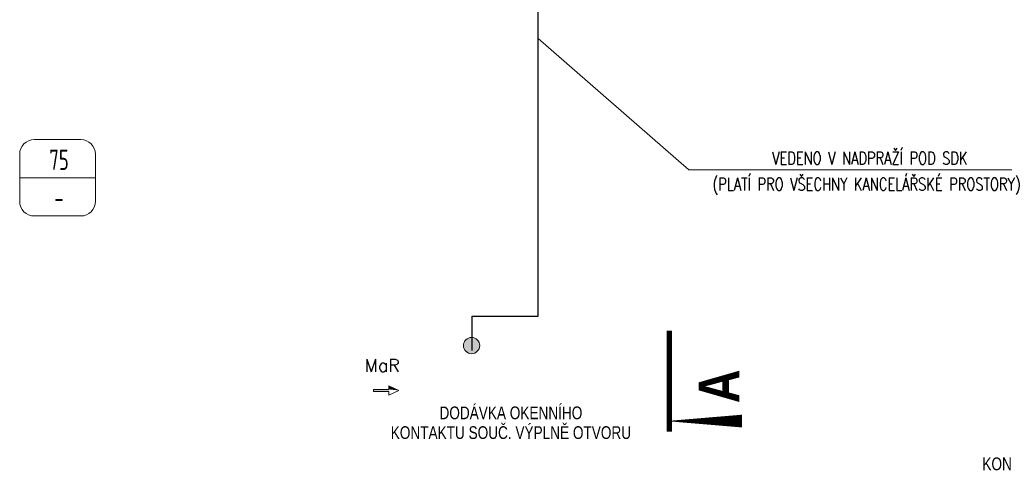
# Model space of a CAD drawing. Header units: millimetres. Extents: x -367720 to -162733, y 309172 to 337444.
# Tile 41 of 256: x -358080 to -348400, y 309172 to 313615. Entities that reach past the tile are written whole.
import ezdxf
from ezdxf.enums import TextEntityAlignment as Align

# ---------------------------------------------------------------- set-up
doc = ezdxf.new("R2010")
doc.units = ezdxf.units.MM
doc.header["$LTSCALE"] = 10
doc.header["$MEASUREMENT"] = 0
doc.layers.get('0').update_dxf_attribs({"color": 255, "lineweight": 13})
for name, color, linetype, lineweight in [('VZ1', 6, 'Continuous', 18), ('vzt-množství vzduchu', 30, 'Continuous', 20), ('vzt-popis', 81, 'Continuous', 20), ('vzt-profese', 241, 'Continuous', 15), ('vzt-průtoky', 30, 'Continuous', 15), ('vzt-přívod', 2, 'Continuous', 40), ('vzt-řez', 3, 'Continuous', 50)]:
    doc.layers.add(name, color=color, linetype=linetype, lineweight=lineweight)
doc.layers.add('ÚT_CHL-ovladač', color=4, linetype='Continuous')
doc.styles.add('ISO8', font='ISO8.shx')
doc.styles.add('PITSIMP8', font='pitsimp8')
doc.styles.add('ROMANS', font='ROMANS.shx', dxfattribs={"height": 80})
doc.styles.add('Romans c', font='romans.shx')

# ---------------------------------------------------------------- blocks, each defined once
blk = doc.blocks.new('SDFSDF')
at = {"layer": 'vzt-průtoky', "linetype": 'Continuous'}
for p, q in [((-237.5, 390.625), (237.5, 390.625)), ((-387.5, -240.625), (-387.5, 240.625)), ((387.5, 240.625), (387.5, -240.625)), ((387.5, 0), (-387.5, 0)), ((237.5, -390.625), (-237.5, -390.625))]:
    blk.add_line(p, q, dxfattribs=at)
for centre, start, end in [((-237.5, 240.625), 90, 180), ((237.5, 240.625), 0, 90), ((-237.5, -240.625), 180, 270), ((237.5, -240.625), 270, 0)]:
    blk.add_arc(centre, 150, start, end, dxfattribs=at)
blk = doc.blocks.new('2dluk097')
at = {"color": 0, "linetype": 'ByBlock'}
for p, q in [((-0.052, 0.5), (-0.052, -0.1)), ((-0.052, 0.5), (0.052, 0.5)), ((0.052, 0.5), (0.052, -0.1))]:
    blk.add_line(p, q, dxfattribs=at)
for p, q in [((-0.052, -0.1), (-0.231, -0.1)), ((0, -0.5), (-0.231, -0.1)), ((0, -0.5), (0.231, -0.1)), ((0.052, -0.1), (0.231, -0.1))]:
    blk.add_line(p, q)
for points in [[(-0.052, 0.5), (0.052, 0.5), (-0.052, -0.1), (0.052, -0.1)], [(-0.231, -0.1), (0, -0.5), (0.052, -0.1), (-0.052, -0.1)], [(-0.052, -0.1), (0.231, -0.1), (0, -0.5), (-0.052, -0.1)]]:
    blk.add_solid(points)
at = {"linetype": 'ByBlock', "style": 'PITSIMP8', "flags": 9}
for tag, p in [('VOLUMENSTROM', (-0.058, 0.041)), ('RAUM/GRUPPE', (-0.058, 0.161)), ('DRUCK/-STUFE', (-0.058, 0.021)), ('BEZEICHNUNG', (-0.058, 0.181)), ('POS.NR.G-LV', (-0.058, 0.141)), ('ANSCHLUSS', (-0.058, 0.001)), ('KENNUNG', (-0.058, 0.081)), ('LEISTUNG', (-0.058, 0.061)), ('FABRIKAT', (-0.058, 0.121)), ('TYP', (-0.058, 0.101)), ('SPANNUNG/FREQUENZ', (-0.058, -0.119)), ('TEMPERATUR', (-0.058, -0.059)), ('SCHUTZART', (-0.058, -0.099)), ('DREHZAHL', (-0.058, -0.079)), ('GROESSE', (-0.058, -0.019)), ('GEWICHT', (-0.058, -0.139)), ('FREI', (-0.058, -0.159)), ('FREI', (-0.058, -0.179)), ('FREI', (-0.058, -0.199)), ('DN', (-0.058, -0.039))]:
    blk.add_attdef(tag, text='', height=0.01, dxfattribs=at).set_placement(p, align=Align.MIDDLE)
blk = doc.blocks.new('A$C44164CF6')
at = {"layer": 'vzt-profese'}
h = blk.add_hatch(color=256, dxfattribs=at)
edge = h.paths.add_edge_path()
edge.add_arc((1145.1, -8503.8), 80, 0, 360)
at = {"layer": 'vzt-popis'}
for p, q in [((3282, -6779.7), (1799.6, -5487.8)), ((6718, -6779.7), (3282, -6779.7))]:
    blk.add_line(p, q, dxfattribs=at)
at = {"layer": 'vzt-profese'}
blk.add_circle((1145.1, -8503.8), 80, dxfattribs=at)
at = {"layer": 'ÚT_CHL-ovladač'}
for p, q in [((1799.6, -7775.3), (1799.6, -3069.1)), ((1799.1, -8215.3), (1799.1, -7775.3)), ((1799.1, -7775.3), (1799.6, -7775.3)), ((1152.4, -8551.6), (1152.4, -8215.3)), ((1152.4, -8215.3), (1799.1, -8215.3))]:
    blk.add_line(p, q, dxfattribs=at)
at = {"layer": 'vzt-množství vzduchu', "linetype": 'Continuous', "xscale": 0.9600000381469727, "yscale": 0.9599998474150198, "zscale": 0.9600000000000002}
blk.add_blockref('SDFSDF', (-2925.4, -6856.8), dxfattribs=at)
at = {"layer": 'vzt-profese', "xscale": -200, "yscale": 250, "zscale": 160, "rotation": 90}
blk.add_blockref('2dluk097', (305.8, -8944.6), dxfattribs=at)
at = {"layer": 'VZ1', "extrusion": (0, -1, -1.22461e-16), "style": 'ROMANS', "width": 0.8, "flags": 1}
for tag, p in [('MATERIAL', (-2269.1, 3112.5, -14812.2)), ('PRIRUBA', (-2269.1, 3112.5, -14812.2)), ('PRUTOK', (-2269.1, 3112.5, -14812.2)), ('PLOCHA', (-2269.1, 3112.5, -14812.2)), ('OBVOD', (-2269.1, 3112.5, -14812.2)), ('NAZEV', (-2269.1, 3112.5, -14812.2)), ('USEK', (-2269.1, 3112.5, -14812.2)), ('KOTA', (-2269.1, 3112.5, -14812.2)), ('TVAR', (-2269.1, 3112.5, -14812.2)), ('NB2', (-2269.1, 3112.5, -14812.2)), ('NB1', (-2269.1, 3112.5, -14812.2)), ('POS', (-2269.1, 3112.5, -14812.2)), ('DB', (-2269.1, 3112.5, -14812.2)), ('DA', (-2269.1, 3112.5, -14812.2)), ('B2', (-2269.1, 3112.5, -14812.2)), ('A2', (-2269.1, 3112.5, -14812.2)), ('B1', (-2269.1, 3112.5, -14812.2)), ('A1', (-2269.1, 3112.5, -14812.2)), ('LT', (-2269.1, 3112.5, -14812.2)), ('MATERIAL', (99885.3, 3112.5, -14812.2)), ('PRIRUBA', (99885.3, 3112.5, -14812.2)), ('PRUTOK', (99885.3, 3112.5, -14812.2)), ('PLOCHA', (99885.3, 3112.5, -14812.2)), ('OBVOD', (99885.3, 3112.5, -14812.2)), ('NAZEV', (99885.3, 3112.5, -14812.2)), ('USEK', (99885.3, 3112.5, -14812.2)), ('KOTA', (99885.3, 3112.5, -14812.2)), ('TVAR', (99885.3, 3112.5, -14812.2)), ('NB2', (99885.3, 3112.5, -14812.2)), ('NB1', (99885.3, 3112.5, -14812.2)), ('POS', (99885.3, 3112.5, -14812.2)), ('DB', (99885.3, 3112.5, -14812.2)), ('DA', (99885.3, 3112.5, -14812.2)), ('B2', (99885.3, 3112.5, -14812.2)), ('B1', (99885.3, 3112.5, -14812.2)), ('LT', (99885.3, 3112.5, -14812.2)), ('A2', (99885.3, 3112.5, -14812.2)), ('A1', (99885.3, 3112.5, -14812.2))]:
    blk.add_attdef(tag, p, '', height=1, rotation=180, dxfattribs=at)
at = {"layer": 'VZ1', "extrusion": (1.22461e-16, 1, 4.44089e-16), "style": 'ROMANS', "width": 0.8, "flags": 1}
for tag, p in [('MATERIAL', (2269.1, 2852.5, 14812.2)), ('PRIRUBA', (2269.1, 2852.5, 14812.2)), ('IZOLACE', (2269.1, 2852.5, 14812.2)), ('PRUTOK', (2269.1, 2852.5, 14812.2)), ('PLOCHA', (2269.1, 2852.5, 14812.2)), ('NASTCE', (2269.1, 2852.5, 14812.2)), ('OBVOD', (2269.1, 2852.5, 14812.2)), ('NAZEV', (2269.1, 2852.5, 14812.2)), ('USEK', (2269.1, 2852.5, 14812.2)), ('KOTA', (2269.1, 2852.5, 14812.2)), ('TVAR', (2269.1, 2852.5, 14812.2)), ('NB2', (2269.1, 2852.5, 14812.2)), ('NB1', (2269.1, 2852.5, 14812.2)), ('POS', (2269.1, 2852.5, 14812.2)), ('VS', (2269.1, 2852.5, 14812.2)), ('B1', (2269.1, 2852.5, 14812.2)), ('A1', (2269.1, 2852.5, 14812.2)), ('LT', (2269.1, 2852.5, 14812.2)), ('MATERIAL', (-99885.3, 2852.5, 14812.2)), ('PRIRUBA', (-99885.3, 2852.5, 14812.2)), ('IZOLACE', (-99885.3, 2852.5, 14812.2)), ('PRUTOK', (-99885.3, 2852.5, 14812.2)), ('PLOCHA', (-99885.3, 2852.5, 14812.2)), ('NASTCE', (-99885.3, 2852.5, 14812.2)), ('OBVOD', (-99885.3, 2852.5, 14812.2)), ('NAZEV', (-99885.3, 2852.5, 14812.2)), ('USEK', (-99885.3, 2852.5, 14812.2)), ('KOTA', (-99885.3, 2852.5, 14812.2)), ('TVAR', (-99885.3, 2852.5, 14812.2)), ('NB2', (-99885.3, 2852.5, 14812.2)), ('NB1', (-99885.3, 2852.5, 14812.2)), ('POS', (-99885.3, 2852.5, 14812.2)), ('B1', (-99885.3, 2852.5, 14812.2)), ('VS', (-99885.3, 2852.5, 14812.2)), ('LT', (-99885.3, 2852.5, 14812.2)), ('A1', (-99885.3, 2852.5, 14812.2))]:
    blk.add_attdef(tag, p, '', height=1, dxfattribs=at)
at = {"layer": 'vzt-množství vzduchu', "linetype": 'Continuous'}
for s, height, style, width, p in [('75', 200, 'ISO8', 0.75, (-2910.8, -6780.3)), ('-', 200, 'ISO8', 0.75, (-2910.8, -7153.9)), ('DODÁVKA OKENNÍHO', 125, 'PITSIMP8', 0.8, (1532, -9227.4)), ('KONTAKTU SOUČ. VÝPLNĚ OTVORU', 125, 'PITSIMP8', 0.8, (1532, -9421.1)), ('KONTAKTU SOUČ. VÝPLNĚ OTVORU', 125, 'PITSIMP8', 0.8, (7348.6, -9727.7))]:
    blk.add_text(s, height=height, dxfattribs=dict(at, style=style, width=width)).set_placement(p, align=Align.CENTER)
at = {"layer": 'vzt-popis', "style": 'Romans c', "width": 0.75}
for s, p in [('VEDENO V NADPRAŽÍ POD SDK', (5061, -6726.6)), ('(PLATÍ PRO VŠECHNY KANCELÁŘSKÉ PROSTORY) ', (5061, -6982.2))]:
    blk.add_text(s, height=125, dxfattribs=at).set_placement(p, align=Align.CENTER)
at = {"layer": 'vzt-profese', "style": 'ROMANS'}
blk.add_text('MaR', height=125, rotation=0.00003, dxfattribs=at).set_placement((95.2, -8761.7))
blk = doc.blocks.new('A$C44067DDB')
at = {"layer": 'vzt-množství vzduchu', "linetype": 'Continuous', "xscale": 0.9600000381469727, "yscale": 0.9599998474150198, "zscale": 0.9600000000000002}
blk.add_blockref('SDFSDF', (7574.6107, -556.7596), dxfattribs=at)
at = {"layer": 'VZ1', "extrusion": (1.04009e-13, 1, -4.87544e-15), "style": 'ROMANS', "width": 0.8, "flags": 1}
for tag in ['KOTA', 'USEK', 'TVAR', 'POS', 'NB2', 'NB1', 'VS', 'LT', 'D']:
    blk.add_attdef(tag, (-111318.983, 5039.0799, 11669.1415), '', height=1, dxfattribs=at)
at = {"layer": 'VZ1', "extrusion": (1, -3.06152e-16, 0), "style": 'ROMANS', "width": 0.8, "flags": 1}
for tag in ['NB2', 'NB1', 'PRUTOK', 'USEK', 'KOTA', 'NAZEV', 'PRIRUBA2', 'POS', 'MATERIAL', 'PRUMER', 'PLOCHA', 'LT', 'UHEL', 'R', 'D', 'TVAR']:
    blk.add_attdef(tag, (11669.1415, 5039.0799, 111318.983), '', height=1, rotation=90, dxfattribs=at)
at = {"layer": 'VZ1', "extrusion": (-2.71917e-32, 1, -4.44089e-16), "style": 'ROMANS', "width": 0.8, "flags": 1}
for tag, p in [('MATERIAL', (-177204.9859, 2943.2966, 11491.6104)), ('PRIRUBA', (-177204.9859, 2943.2966, 11491.6104)), ('PRUTOK', (-177204.9859, 2943.2966, 11491.6104)), ('PLOCHA', (-177204.9859, 2943.2966, 11491.6104)), ('OBVOD', (-177204.9859, 2943.2966, 11491.6104)), ('NAZEV', (-177204.9859, 2943.2966, 11491.6104)), ('KOTA', (-177204.9859, 2943.2966, 11491.6104)), ('USEK', (-177204.9859, 2943.2966, 11491.6104)), ('TVAR', (-177204.9859, 2943.2966, 11491.6104)), ('NBN', (-177204.9859, 2943.2966, 11491.6104)), ('POS', (-177204.9859, 2943.2966, 11491.6104)), ('NB3', (-177204.9859, 2943.2966, 11491.6104)), ('VS', (-177204.9859, 2943.2966, 11491.6104)), ('LT', (-177204.9859, 2943.2966, 11491.6104)), ('B', (-177204.9859, 2943.2966, 11491.6104)), ('R', (-177204.9859, 2943.2966, 11491.6104)), ('A', (-177204.9859, 2943.2966, 11491.6104)), ('MATERIAL', (-11332.888, 6131.7212, 9501.275)), ('MATERIAL', (-11332.9671, 2943.2966, 9501.275)), ('PRIRUBA', (-11332.888, 6131.7212, 9501.275)), ('PRIRUBA', (-11332.9671, 2943.2966, 9501.275)), ('PRUTOK', (-11332.888, 6131.7212, 9501.275)), ('PRUTOK', (-11332.9671, 2943.2966, 9501.275)), ('PLOCHA', (-11332.888, 6131.7212, 9501.275)), ('PLOCHA', (-11332.9671, 2943.2966, 9501.275)), ('OBVOD', (-11332.888, 6131.7212, 9501.275)), ('OBVOD', (-11332.9671, 2943.2966, 9501.275)), ('NAZEV', (-11332.888, 6131.7212, 9501.275)), ('NAZEV', (-11332.9671, 2943.2966, 9501.275)), ('KOTA', (-11332.888, 6131.7212, 9501.275)), ('USEK', (-11332.888, 6131.7212, 9501.275)), ('KOTA', (-11332.9671, 2943.2966, 9501.275)), ('USEK', (-11332.9671, 2943.2966, 9501.275)), ('TVAR', (-11332.888, 6131.7212, 9501.275)), ('TVAR', (-11332.9671, 2943.2966, 9501.275)), ('NBN', (-11332.888, 6131.7212, 9501.275)), ('NBN', (-11332.9671, 2943.2966, 9501.275)), ('POS', (-11332.888, 6131.7212, 9501.275)), ('NB3', (-11332.888, 6131.7212, 9501.275)), ('POS', (-11332.9671, 2943.2966, 9501.275)), ('NB3', (-11332.9671, 2943.2966, 9501.275)), ('VS', (-11332.888, 6131.7212, 9501.275)), ('LT', (-11332.888, 6131.7212, 9501.275)), ('VS', (-11332.9671, 2943.2966, 9501.275)), ('LT', (-11332.9671, 2943.2966, 9501.275)), ('B', (-11332.888, 6131.7212, 9501.275)), ('R', (-11332.888, 6131.7212, 9501.275)), ('A', (-11332.888, 6131.7212, 9501.275)), ('B', (-11332.9671, 2943.2966, 9501.275)), ('R', (-11332.9671, 2943.2966, 9501.275)), ('A', (-11332.9671, 2943.2966, 9501.275)), ('MATERIAL', (-109446.9123, 2943.2966, 9501.275)), ('PRIRUBA', (-109446.9123, 2943.2966, 9501.275)), ('PRUTOK', (-109446.9123, 2943.2966, 9501.275)), ('PLOCHA', (-109446.9123, 2943.2966, 9501.275)), ('OBVOD', (-109446.9123, 2943.2966, 9501.275)), ('NAZEV', (-109446.9123, 2943.2966, 9501.275)), ('KOTA', (-109446.9123, 2943.2966, 9501.275)), ('USEK', (-109446.9123, 2943.2966, 9501.275)), ('TVAR', (-109446.9123, 2943.2966, 9501.275)), ('NBN', (-109446.9123, 2943.2966, 9501.275)), ('POS', (-109446.9123, 2943.2966, 9501.275)), ('NB3', (-109446.9123, 2943.2966, 9501.275)), ('VS', (-109446.9123, 2943.2966, 9501.275)), ('LT', (-109446.9123, 2943.2966, 9501.275)), ('B', (-109446.9123, 2943.2966, 9501.275)), ('R', (-109446.9123, 2943.2966, 9501.275)), ('A', (-109446.9123, 2943.2966, 9501.275))]:
    blk.add_attdef(tag, p, '', height=1, dxfattribs=at)
at = {"layer": 'VZ1', "extrusion": (-1, 0, 0), "style": 'ROMANS', "width": 0.8, "flags": 1}
for tag, p in [('NB3', (-11312.8354, 2943.2966, -178642.0188)), ('PRUTOK', (-11312.8354, 2943.2966, -178642.0188)), ('USEK', (-11312.8354, 2943.2966, -178642.0188)), ('VS', (-11312.8354, 2943.2966, -178642.0188)), ('NAZEV', (-11312.8354, 2943.2966, -178642.0188)), ('KOTA', (-11312.8354, 2943.2966, -178642.0188)), ('POS', (-11312.8354, 2943.2966, -178642.0188)), ('MATERIAL', (-11312.8354, 2943.2966, -178642.0188)), ('PRIRUBA', (-11312.8354, 2943.2966, -178642.0188)), ('PLOCHA', (-11312.8354, 2943.2966, -178642.0188)), ('OBVOD', (-11312.8354, 2943.2966, -178642.0188)), ('R', (-11312.8354, 2943.2966, -178642.0188)), ('LT', (-11312.8354, 2943.2966, -178642.0188)), ('B', (-11312.8354, 2943.2966, -178642.0188)), ('A', (-11312.8354, 2943.2966, -178642.0188)), ('TVAR', (-11312.8354, 2943.2966, -178642.0188)), ('NB3', (-9322.5, 6131.7212, -12769.9209)), ('PRUTOK', (-9322.5, 6131.7212, -12769.9209)), ('USEK', (-9322.5, 6131.7212, -12769.9209)), ('VS', (-9322.5, 6131.7212, -12769.9209)), ('NAZEV', (-9322.5, 6131.7212, -12769.9209)), ('KOTA', (-9322.5, 6131.7212, -12769.9209)), ('POS', (-9322.5, 6131.7212, -12769.9209)), ('MATERIAL', (-9322.5, 6131.7212, -12769.9209)), ('PRIRUBA', (-9322.5, 6131.7212, -12769.9209)), ('PLOCHA', (-9322.5, 6131.7212, -12769.9209)), ('OBVOD', (-9322.5, 6131.7212, -12769.9209)), ('R', (-9322.5, 6131.7212, -12769.9209)), ('LT', (-9322.5, 6131.7212, -12769.9209)), ('B', (-9322.5, 6131.7212, -12769.9209)), ('A', (-9322.5, 6131.7212, -12769.9209)), ('TVAR', (-9322.5, 6131.7212, -12769.9209)), ('NB3', (-9322.5, 2943.2966, -12770)), ('PRUTOK', (-9322.5, 2943.2966, -12770)), ('USEK', (-9322.5, 2943.2966, -12770)), ('VS', (-9322.5, 2943.2966, -12770)), ('NAZEV', (-9322.5, 2943.2966, -12770)), ('KOTA', (-9322.5, 2943.2966, -12770)), ('POS', (-9322.5, 2943.2966, -12770)), ('MATERIAL', (-9322.5, 2943.2966, -12770)), ('PRIRUBA', (-9322.5, 2943.2966, -12770)), ('PLOCHA', (-9322.5, 2943.2966, -12770)), ('OBVOD', (-9322.5, 2943.2966, -12770)), ('R', (-9322.5, 2943.2966, -12770)), ('LT', (-9322.5, 2943.2966, -12770)), ('B', (-9322.5, 2943.2966, -12770)), ('A', (-9322.5, 2943.2966, -12770)), ('TVAR', (-9322.5, 2943.2966, -12770)), ('NB3', (-9322.5, 2943.2966, -110883.9452)), ('PRUTOK', (-9322.5, 2943.2966, -110883.9452)), ('USEK', (-9322.5, 2943.2966, -110883.9452)), ('VS', (-9322.5, 2943.2966, -110883.9452)), ('NAZEV', (-9322.5, 2943.2966, -110883.9452)), ('KOTA', (-9322.5, 2943.2966, -110883.9452)), ('POS', (-9322.5, 2943.2966, -110883.9452)), ('MATERIAL', (-9322.5, 2943.2966, -110883.9452)), ('PRIRUBA', (-9322.5, 2943.2966, -110883.9452)), ('PLOCHA', (-9322.5, 2943.2966, -110883.9452)), ('OBVOD', (-9322.5, 2943.2966, -110883.9452)), ('R', (-9322.5, 2943.2966, -110883.9452)), ('LT', (-9322.5, 2943.2966, -110883.9452)), ('B', (-9322.5, 2943.2966, -110883.9452)), ('A', (-9322.5, 2943.2966, -110883.9452)), ('TVAR', (-9322.5, 2943.2966, -110883.9452))]:
    blk.add_attdef(tag, p, '', height=1, rotation=270, dxfattribs=at)
at = {"layer": 'VZ1', "extrusion": (1, -2.32324e-14, 0), "style": 'ROMANS', "width": 0.8, "flags": 1}
for tag in ['NB2', 'NB1', 'PRUTOK', 'USEK', 'KOTA', 'NAZEV', 'PRIRUBA2', 'POS', 'MATERIAL', 'PRUMER', 'PLOCHA', 'LT', 'UHEL', 'R', 'D', 'TVAR']:
    blk.add_attdef(tag, (11224.1742, 2147.9426, 13745.0379), '', height=1, rotation=270, dxfattribs=at)
at = {"layer": 'VZ1', "extrusion": (-1.83691e-16, -1, 0), "style": 'ROMANS', "width": 0.8, "flags": 1}
for tag in ['POZNAMKA', 'NB2', 'NB1', 'DATA-HODNOTA', 'DATA-KLIC', 'PRUTOK', 'USEK', 'DRUHTLUM', 'ZETA', 'PR', 'TYP', 'NAZEV', 'POS', 'VETA']:
    blk.add_attdef(tag, (111863.9472, 3000, -10940.785), '', height=1, dxfattribs=at)
at = {"layer": 'VZ1', "extrusion": (0, 1, -1.26974e-15), "style": 'ROMANS', "width": 0.8, "flags": 1}
for tag in ['PRIRUBA2', 'MATERIAL', 'PRUMER', 'IZOLACE', 'PRUTOK', 'PLOCHA', 'NASTCE', 'NAZEV', 'KOTA', 'USEK', 'TVAR', 'POS', 'NB2', 'NB1', 'VS', 'LT', 'D']:
    blk.add_attdef(tag, (-111858.983, 2389.3275, 10075), '', height=1, dxfattribs=at)
at = {"layer": 'VZ1', "style": 'ROMANS', "width": 0.8, "flags": 1}
for tag in ['VS', 'OBVOD', 'USEK', 'IZOLACE', 'NASTCE', 'PRUTOK', 'KOTA', 'POS', 'PRIRUBA', 'PLOCHA', 'A1', 'TVAR', 'NB2', 'NB1', 'NAZEV', 'MATERIAL', 'LT', 'B1']:
    blk.add_attdef(tag, (12740, 9530), '', height=1, rotation=270, dxfattribs=at)
at = {"layer": 'VZ1', "extrusion": (0, -1, 0), "style": 'ROMANS', "width": 0.8, "flags": 1}
for tag, p in [('NBN', (179201.405, 2639.0523, -9490.3354)), ('NB3', (179201.405, 2639.0523, -9490.3354)), ('PRUTOK', (179201.405, 2639.0523, -9490.3354)), ('USEK', (179201.405, 2639.0523, -9490.3354)), ('VS', (179201.405, 2639.0523, -9490.3354)), ('NAZEV', (179201.405, 2639.0523, -9490.3354)), ('KOTA', (179201.405, 2639.0523, -9490.3354)), ('POS', (179201.405, 2639.0523, -9490.3354)), ('MATERIAL', (179201.405, 2639.0523, -9490.3354)), ('PRIRUBA', (179201.405, 2639.0523, -9490.3354)), ('PLOCHA', (179201.405, 2639.0523, -9490.3354)), ('OBVOD', (179201.405, 2639.0523, -9490.3354)), ('R', (179201.405, 2639.0523, -9490.3354)), ('LT', (179201.405, 2639.0523, -9490.3354)), ('B', (179201.405, 2639.0523, -9490.3354)), ('A', (179201.405, 2639.0523, -9490.3354)), ('TVAR', (179201.405, 2639.0523, -9490.3354)), ('NBN', (13329.3863, 2639.0523, -7500)), ('NB3', (13329.3863, 2639.0523, -7500)), ('PRUTOK', (13329.3863, 2639.0523, -7500)), ('USEK', (13329.3863, 2639.0523, -7500)), ('VS', (13329.3863, 2639.0523, -7500)), ('NAZEV', (13329.3863, 2639.0523, -7500)), ('KOTA', (13329.3863, 2639.0523, -7500)), ('POS', (13329.3863, 2639.0523, -7500)), ('MATERIAL', (13329.3863, 2639.0523, -7500)), ('PRIRUBA', (13329.3863, 2639.0523, -7500)), ('PLOCHA', (13329.3863, 2639.0523, -7500)), ('OBVOD', (13329.3863, 2639.0523, -7500)), ('R', (13329.3863, 2639.0523, -7500)), ('LT', (13329.3863, 2639.0523, -7500)), ('B', (13329.3863, 2639.0523, -7500)), ('A', (13329.3863, 2639.0523, -7500)), ('TVAR', (13329.3863, 2639.0523, -7500)), ('TVAR', (111443.3315, 2639.0523, -7500)), ('A', (111443.3315, 2639.0523, -7500)), ('B', (111443.3315, 2639.0523, -7500)), ('LT', (111443.3315, 2639.0523, -7500)), ('R', (111443.3315, 2639.0523, -7500)), ('OBVOD', (111443.3315, 2639.0523, -7500)), ('PLOCHA', (111443.3315, 2639.0523, -7500)), ('PRIRUBA', (111443.3315, 2639.0523, -7500)), ('MATERIAL', (111443.3315, 2639.0523, -7500)), ('POS', (111443.3315, 2639.0523, -7500)), ('KOTA', (111443.3315, 2639.0523, -7500)), ('NAZEV', (111443.3315, 2639.0523, -7500)), ('VS', (111443.3315, 2639.0523, -7500)), ('USEK', (111443.3315, 2639.0523, -7500)), ('PRUTOK', (111443.3315, 2639.0523, -7500)), ('NB3', (111443.3315, 2639.0523, -7500)), ('NBN', (111443.3315, 2639.0523, -7500)), ('NBN', (111443.3315, 2639.0523, -7500)), ('NB3', (111443.3315, 2639.0523, -7500)), ('PRUTOK', (111443.3315, 2639.0523, -7500)), ('USEK', (111443.3315, 2639.0523, -7500)), ('VS', (111443.3315, 2639.0523, -7500)), ('NAZEV', (111443.3315, 2639.0523, -7500)), ('KOTA', (111443.3315, 2639.0523, -7500)), ('POS', (111443.3315, 2639.0523, -7500)), ('MATERIAL', (111443.3315, 2639.0523, -7500)), ('PRIRUBA', (111443.3315, 2639.0523, -7500)), ('PLOCHA', (111443.3315, 2639.0523, -7500)), ('OBVOD', (111443.3315, 2639.0523, -7500)), ('R', (111443.3315, 2639.0523, -7500)), ('LT', (111443.3315, 2639.0523, -7500)), ('B', (111443.3315, 2639.0523, -7500)), ('A', (111443.3315, 2639.0523, -7500)), ('TVAR', (111443.3315, 2639.0523, -7500))]:
    blk.add_attdef(tag, p, '', height=1, rotation=90, dxfattribs=at)
at = {"layer": 'VZ1', "extrusion": (2.83287e-14, -1, 0), "style": 'ROMANS', "width": 0.8, "flags": 1}
for tag, p in [('IZOLACE', (4619.6938, 3000, -5099.5832)), ('NASTCE', (4619.6938, 3000, -5099.5832)), ('NB2', (4619.6938, 3000, -5099.5832)), ('NB1', (4619.6938, 3000, -5099.5832)), ('VS', (4619.6938, 3000, -5099.5832)), ('PRUTOK', (4619.6938, 3000, -5099.5832)), ('USEK', (4619.6938, 3000, -5099.5832)), ('KOTA', (4619.6938, 3000, -5099.5832)), ('NAZEV', (4619.6938, 3000, -5099.5832)), ('PRIRUBA2', (4619.6938, 3000, -5099.5832)), ('POS', (4619.6938, 3000, -5099.5832)), ('MATERIAL', (4619.6938, 3000, -5099.5832)), ('PRUMER', (4619.6938, 3000, -5099.5832)), ('PLOCHA', (4619.6938, 3000, -5099.5832)), ('LT', (4619.6938, 3000, -5099.5832)), ('D', (4619.6938, 3000, -5099.5832)), ('TVAR', (4619.6938, 3000, -5099.5832)), ('IZOLACE', (102733.639, 3000, -4512.6709)), ('NASTCE', (102733.639, 3000, -4512.6709)), ('NB2', (102733.639, 3000, -4512.6709)), ('NB1', (102733.639, 3000, -4512.6709)), ('VS', (102733.639, 3000, -4512.6709)), ('PRUTOK', (102733.639, 3000, -4512.6709)), ('USEK', (102733.639, 3000, -4512.6709)), ('KOTA', (102733.639, 3000, -4512.6709)), ('NAZEV', (102733.639, 3000, -4512.6709)), ('PRIRUBA2', (102733.639, 3000, -4512.6709)), ('POS', (102733.639, 3000, -4512.6709)), ('MATERIAL', (102733.639, 3000, -4512.6709)), ('PRUMER', (102733.639, 3000, -4512.6709)), ('PLOCHA', (102733.639, 3000, -4512.6709)), ('LT', (102733.639, 3000, -4512.6709)), ('D', (102733.639, 3000, -4512.6709)), ('TVAR', (102733.639, 3000, -4512.6709))]:
    blk.add_attdef(tag, p, '', height=1, dxfattribs=at)
at = {"layer": 'vzt-množství vzduchu', "linetype": 'Continuous', "style": 'ISO8', "width": 0.75}
for s, p in [('75', (7589.1624, -480.2801)), ('-', (7589.1624, -853.902))]:
    blk.add_text(s, height=200, dxfattribs=at).set_placement(p, align=Align.CENTER)
at = {"layer": 'vzt-přívod', "lineweight": 30, "extrusion": (-1, 0, 0), "style": 'ROMANS', "width": 0.8, "flags": 1}
for p in [(-11312.8354, 2943.2966, -178642.0188), (-9322.5, 6131.7212, -12769.9209), (-9322.5, 2943.2966, -12770), (-9322.5, 2943.2966, -110883.9452)]:
    blk.add_attdef('NBN', p, '', height=1, rotation=270, dxfattribs=at)
at = {"layer": 'vzt-přívod', "lineweight": 30, "style": 'ROMANS', "width": 0.8, "flags": 1}
for tag, p in [('USEK', (11882.7585, 10460.1981, 2936.5022)), ('UHEL', (11882.7585, 10460.1981, 2936.5022)), ('PRUTOK', (11882.7585, 10460.1981, 2936.5022)), ('KOTA', (11882.7585, 10460.1981, 2936.5022)), ('PRIRUBA2', (11882.7585, 10460.1981, 2936.5022)), ('POS', (11882.7585, 10460.1981, 2936.5022)), ('PRUMER', (11882.7585, 10460.1981, 2936.5022)), ('PLOCHA', (11882.7585, 10460.1981, 2936.5022)), ('TVAR', (11882.7585, 10460.1981, 2936.5022)), ('NB2', (11882.7585, 10460.1981, 2936.5022)), ('NB1', (11882.7585, 10460.1981, 2936.5022)), ('NAZEV', (11882.7585, 10460.1981, 2936.5022)), ('MATERIAL', (11882.7585, 10460.1981, 2936.5022)), ('LT', (11882.7585, 10460.1981, 2936.5022)), ('R', (11882.7585, 10460.1981, 2936.5022)), ('D', (11882.7585, 10460.1981, 2936.5022)), ('USEK', (109996.7036, 10460.1981, 2936.5022)), ('UHEL', (109996.7036, 10460.1981, 2936.5022)), ('PRUTOK', (109996.7036, 10460.1981, 2936.5022)), ('KOTA', (109996.7036, 10460.1981, 2936.5022)), ('PRIRUBA2', (109996.7036, 10460.1981, 2936.5022)), ('POS', (109996.7036, 10460.1981, 2936.5022)), ('PRUMER', (109996.7036, 10460.1981, 2936.5022)), ('PLOCHA', (109996.7036, 10460.1981, 2936.5022)), ('TVAR', (109996.7036, 10460.1981, 2936.5022)), ('NB2', (109996.7036, 10460.1981, 2936.5022)), ('NB1', (109996.7036, 10460.1981, 2936.5022)), ('NAZEV', (109996.7036, 10460.1981, 2936.5022)), ('MATERIAL', (109996.7036, 10460.1981, 2936.5022)), ('LT', (109996.7036, 10460.1981, 2936.5022)), ('R', (109996.7036, 10460.1981, 2936.5022)), ('D', (109996.7036, 10460.1981, 2936.5022))]:
    blk.add_attdef(tag, p, '', height=1, rotation=270, dxfattribs=at)
at = {"layer": 'vzt-přívod', "lineweight": 30, "extrusion": (0.707107, 0.707107, 0), "style": 'ROMANS', "width": 0.8, "flags": 1}
for tag, p in [('PRIRUBA2', (-1079.1254, 2936.5022, 15975.6328)), ('MATERIAL', (-1079.1254, 2936.5022, 15975.6328)), ('PRUMER', (-1079.1254, 2936.5022, 15975.6328)), ('IZOLACE', (-1079.1254, 2936.5022, 15975.6328)), ('PRUTOK', (-1079.1254, 2936.5022, 15975.6328)), ('PLOCHA', (-1079.1254, 2936.5022, 15975.6328)), ('NASTCE', (-1079.1254, 2936.5022, 15975.6328)), ('NAZEV', (-1079.1254, 2936.5022, 15975.6328)), ('KOTA', (-1079.1254, 2936.5022, 15975.6328)), ('USEK', (-1079.1254, 2936.5022, 15975.6328)), ('TVAR', (-1079.1254, 2936.5022, 15975.6328)), ('POS', (-1079.1254, 2936.5022, 15975.6328)), ('NB2', (-1079.1254, 2936.5022, 15975.6328)), ('NB1', (-1079.1254, 2936.5022, 15975.6328)), ('VS', (-1079.1254, 2936.5022, 15975.6328)), ('LT', (-1079.1254, 2936.5022, 15975.6328)), ('D', (-1079.1254, 2936.5022, 15975.6328)), ('PRIRUBA2', (-70456.1614, 2936.5022, 85352.6688)), ('MATERIAL', (-70456.1614, 2936.5022, 85352.6688)), ('PRUMER', (-70456.1614, 2936.5022, 85352.6688)), ('IZOLACE', (-70456.1614, 2936.5022, 85352.6688)), ('PRUTOK', (-70456.1614, 2936.5022, 85352.6688)), ('PLOCHA', (-70456.1614, 2936.5022, 85352.6688)), ('NASTCE', (-70456.1614, 2936.5022, 85352.6688)), ('NAZEV', (-70456.1614, 2936.5022, 85352.6688)), ('KOTA', (-70456.1614, 2936.5022, 85352.6688)), ('USEK', (-70456.1614, 2936.5022, 85352.6688)), ('TVAR', (-70456.1614, 2936.5022, 85352.6688)), ('POS', (-70456.1614, 2936.5022, 85352.6688)), ('NB2', (-70456.1614, 2936.5022, 85352.6688)), ('NB1', (-70456.1614, 2936.5022, 85352.6688)), ('VS', (-70456.1614, 2936.5022, 85352.6688)), ('LT', (-70456.1614, 2936.5022, 85352.6688)), ('D', (-70456.1614, 2936.5022, 85352.6688))]:
    blk.add_attdef(tag, p, '', height=1, dxfattribs=at)
at = {"layer": 'vzt-přívod', "lineweight": 30, "extrusion": (-1, 0, 1.77636e-15), "style": 'ROMANS', "width": 0.8, "flags": 1}
for tag in ['IZOLACE', 'NASTCE', 'NB2', 'NB1', 'VS', 'PRUTOK', 'USEK', 'KOTA', 'NAZEV', 'POS', 'MATERIAL', 'PRIRUBA', 'PLOCHA', 'OBVOD', 'LT', 'B1', 'A1', 'TVAR']:
    blk.add_attdef(tag, (-9530, 2813.2966, -12620), '', height=1, dxfattribs=at)

msp = doc.modelspace()

# ---------------------------------------------------------------- linework, layer by layer
at = {"layer": 'vzt-řez', "const_width": 50}
msp.add_lwpolyline([(-351693.6, 309570.2), (-351693.6, 310561.5)], dxfattribs=at)

# ---------------------------------------------------------------- block references
msp.add_blockref('A$C44164CF6', (-354782.9, 318920.1))

# ---------------------------------------------------------------- next in the draw order: texts
at = {"layer": 'vzt-řez', "insert": (-351405.6, 309850.4), "char_height": 176, "attachment_point": 1, "rotation": 90, "style": 'ROMANS', "bg_fill": 3, "box_fill_scale": 1.5, "bg_fill_color": 256, "bg_fill_true_color": 13158600, "bg_fill_transparency": 0}
msp.add_mtext('{\\fArial Narrow|b1|i0|c238|p34;\\H2.273x;A}', dxfattribs=at)

# ---------------------------------------------------------------- next in the draw order: linework, layer by layer
at = {"layer": 'vzt-řez'}
msp.add_lwpolyline([(-350979.8, 309674.6, 125, 5, 0), (-351693.6, 309674.6, 20, 20, 0)], format="xyseb", dxfattribs=at)

# ---------------------------------------------------------------- next in the draw order: block references
msp.add_blockref('A$C44067DDB', (-365282.9, 312620.1))

doc.saveas('drawing.dxf')
